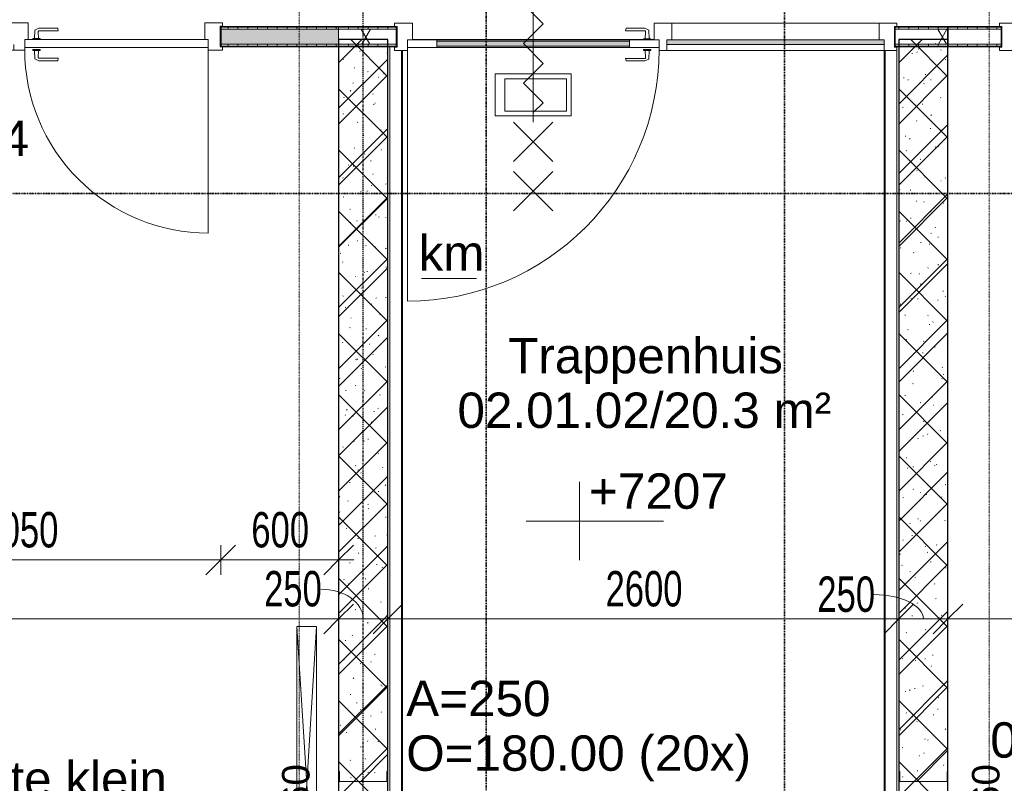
# Model space of a CAD drawing. Header units: millimetres. Extents: x -80560 to 110805, y -11020 to 52719.
# Tile 24 of 182: x 49347 to 54356, y 14303 to 18186. Entities that reach past the tile are written whole.
import ezdxf

# ---------------------------------------------------------------- set-up
doc = ezdxf.new("R2010")
doc.units = ezdxf.units.MM
doc.linetypes.add('CENTER2', pattern=[20, 8, -4, 4, -4])
doc.linetypes.add('DASHDOT2', pattern=[8, 4, -2, 0, -2])
for name, color, linetype, lineweight in [('A-ANNO-DIMS', 211, 'Continuous', 9), ('A-ANNO-DIMS-100', 211, 'Continuous', 9), ('A-ANNO-NOTE', 131, 'Continuous', 18), ('A-AREA-IDEN', 2, 'Continuous', 9), ('A-DETL', 90, 'Continuous', 18), ('A-DETL-GENF', 92, 'Continuous', 18), ('A-DOOR', 31, 'Continuous', 18), ('A-FLOR', 192, 'Continuous', 18), ('A-FLOR-OTLN', 51, 'Continuous', 18), ('A-GLAZ', 151, 'Continuous', 18), ('A-GLAZ-IDEN', 152, 'Continuous', 18), ('A-WALL', 113, 'Continuous', 35), ('A-WALL-PATT', 111, 'Continuous', 35), ('E-ELEC-EQPM', 71, 'Continuous', 18), ('G-ANNO-DIMS', 111, 'Continuous', 9), ('G-ANNO-SYMB', 111, 'Continuous', 9), ('G-ANNO-TEXT', 231, 'Continuous', 9), ('I-WALL', 2, 'Continuous', 18), ('S-GRID', 1, 'Continuous', 9), ('S-STRS-IDEN', 31, 'Continuous', 18)]:
    doc.layers.add(name, color=color, linetype=linetype, lineweight=lineweight)
doc.styles.add('Arial', font='arial.ttf', dxfattribs={"height": 180})
doc.styles.add('Arial_1', font='arial.ttf', dxfattribs={"height": 140})
doc.styles.add('Arial_6', font='arial.ttf', dxfattribs={"width": 0.7, "height": 180})
doc.dimstyles.new('n3o_1_8', dxfattribs={"dimscale": 304.8, "dimtxt": 183.646692, "dimasz": 0.492126, "dimexe": 0.246063, "dimexo": 0.0625, "dimgap": 0.032808, "dimtad": 1, "dimdec": 0, "dimdsep": 46, "dimtxsty": 'Arial_6', "dimblk1": 'OBLIQUE', "dimblk2": 'OBLIQUE', "dimsah": 1, "dimcen": 0.09, "dimdle": 0.246063, "dimazin": 0, "dimtfac": 1, "dimtdec": 4, "dimtix": 1, "dimtmove": 0, "dimatfit": 3, "dimfxl": 0.246063, "dimfxlon": 1, "dimtvp": 1, "dimtolj": 1, "dimtzin": 0, "dimarcsym": 2})
doc.dimstyles.new('n3o_1_8_1', dxfattribs={"dimscale": 304.8, "dimtxt": 183.646692, "dimasz": 0.492126, "dimexe": 0.246063, "dimexo": 0.0625, "dimgap": 0.032808, "dimtad": 1, "dimdec": 0, "dimdsep": 46, "dimtxsty": 'Arial_6', "dimblk1": 'OBLIQUE', "dimblk2": 'OBLIQUE', "dimsah": 1, "dimcen": 0.09, "dimdle": 0.246063, "dimazin": 0, "dimtfac": 1, "dimtdec": 4, "dimtix": 1, "dimtmove": 1, "dimatfit": 3, "dimfxl": 0.246063, "dimfxlon": 1, "dimtvp": 1, "dimtolj": 1, "dimtzin": 0, "dimarcsym": 2})
doc.dimstyles.new('n3o_1_8_3', dxfattribs={"dimscale": 304.8, "dimtxt": 183.646692, "dimasz": 0.492126, "dimexe": 0.246063, "dimexo": 0.0625, "dimgap": 0.032808, "dimtad": 1, "dimdec": 0, "dimdsep": 46, "dimtxsty": 'Arial_6', "dimblk1": 'OBLIQUE', "dimblk2": 'OBLIQUE', "dimsah": 1, "dimcen": 0.09, "dimdle": 0.246063, "dimazin": 0, "dimtfac": 1, "dimtdec": 4, "dimtix": 1, "dimtmove": 0, "dimatfit": 3, "dimfxl": 0.246063, "dimfxlon": 1, "dimtvp": 1, "dimtolj": 1, "dimtzin": 0, "dimarcsym": 2})
pattern_1 = [(45, (0, 0), (-176.7767, 176.7767), []), (17, (0, 0), (51.37877, 156.87645), [3.353, -159.647, 3.353, -88.647, -134]), (17, (0, 0), (51.37877, 156.87645), [-255, 3.353, -130.647]), (48, (0, 0), (-36.014, 160.26226), [3.353, -158.647, 3.353, -160.647, -132]), (48, (0, 0), (-36.014, 160.26226), [-326, 3.353, -128.647]), (71, (0, 0), (-94.825, 133.12483), [3.353, -156.647, 3.353, -87.247, -131]), (71, (0, 0), (-94.825, 133.12483), [-250.6, 3.353, -127.647])]
pattern_2 = [(90, (55418.57, 18050), (-50, -1e-13), [])]
pattern_3 = [(60, (24894.82, 0), (-274.963, 158.75), []), (120, (24894.82, 0), (-274.963, -158.75), [])]
pattern_4 = [(270, (46107.32, 18150), (50, 2e-13), [])]
pattern_5 = [(90, (52519.82, 18050), (-50, -2e-13), [])]

# ---------------------------------------------------------------- blocks, each defined once
blk = doc.blocks.new('19112_SW_LeonardoCollege_R2020_rvt-1-DO_02 tweede verdieping')
at = {"layer": 'A-WALL-PATT', "lineweight": 5}
h = blk.add_hatch(dxfattribs=at)
h.set_pattern_fill('FP_172', color=10, angle=45, style=0, pattern_type=2)
h.set_pattern_definition([(135, (26325, 14167.5), (-155.563, -155.563), []), (225, (26325, 14167.5), (155.563, -155.563), [])])
h.paths.add_polyline_path([(26325, 10250), (26325, 18085), (26075, 18085), (26075, 10250), (26238.4, 10250)], flags=0)
h = blk.add_hatch(dxfattribs=at)
h.set_pattern_fill('FP_173', color=10, angle=45, style=0, pattern_type=2)
h.set_pattern_definition([(135, (29175, 14167.5), (-155.563, -155.563), []), (225, (29175, 14167.5), (155.563, -155.563), [])])
h.paths.add_polyline_path([(29175, 10250), (29175, 18085), (28925, 18085), (28925, 10250), (29028.3, 10250)], flags=0)
at = {"layer": 'A-FLOR', "color": 250, "lineweight": 9}
for p, q in [((27626.5, 18085), (26450, 18085)), ((27680, 18085), (27663.5, 18085))]:
    blk.add_line(p, q, dxfattribs=at)
at = {"layer": 'I-WALL', "color": 50, "lineweight": 25}
for p, q in [((26075, 18085), (26075, 10250)), ((26325, 18085), (26075, 18085)), ((26325, 10250), (26325, 18085)), ((28925, 18085), (28925, 10250)), ((29175, 18085), (28925, 18085)), ((29175, 10250), (29175, 18085))]:
    blk.add_line(p, q, dxfattribs=at)
blk = doc.blocks.new('95251-Leonardo College Leiden_rvt-1-DO_02 tweede verdieping')
at = {"layer": 'A-WALL-PATT', "lineweight": 9}
h = blk.add_hatch(dxfattribs=at)
h.set_pattern_fill('FP_187', color=55, style=0, pattern_type=2)
h.set_pattern_definition(pattern_1)
h.paths.add_polyline_path([(26200, 14312.5), (26320, 14312.5), (26320, 14362.5), (26325, 14362.5), (26325, 18085), (26075, 18085), (26075, 14362.5), (26080, 14362.5), (26080, 14312.5), (26091.6, 14312.5)], flags=0)
h = blk.add_hatch(dxfattribs=at)
h.set_pattern_fill('FP_187', color=55, style=0, pattern_type=2)
h.set_pattern_definition(pattern_1)
h.paths.add_polyline_path([(29050, 14312.5), (29170, 14312.5), (29170, 14362.5), (29175, 14362.5), (29175, 18085), (28925, 18085), (28925, 14362.5), (28930, 14362.5), (28930, 14312.5), (29028.3, 14312.5)], flags=0)
at = {"layer": 'A-WALL', "color": 130, "lineweight": 5}
for p, q in [((26075, 18085), (26075, 14362.5)), ((26325, 18085), (26075, 18085)), ((26325, 14362.5), (26325, 18085)), ((28925, 18085), (28925, 14362.5)), ((29175, 18085), (28925, 18085)), ((29175, 14362.5), (29175, 18085)), ((26075, 14362.5), (26080, 14362.5)), ((26080, 14362.5), (26080, 14312.5)), ((26320, 14312.5), (26320, 14362.5)), ((26320, 14362.5), (26325, 14362.5)), ((28925, 14362.5), (28930, 14362.5)), ((28930, 14362.5), (28930, 14312.5)), ((29170, 14312.5), (29170, 14362.5)), ((29170, 14362.5), (29175, 14362.5)), ((26080, 14312.5), (26320, 14312.5)), ((28930, 14312.5), (29170, 14312.5))]:
    blk.add_line(p, q, dxfattribs=at)
blk = doc.blocks.new('32_n3o_deur_enkel - 90x139_17_K_930_2410x1080_deur vv glasstrook_Deur_ extra kierdichting en valdorpel-34136963-DO_02 tweede verdieping')
at = {"layer": 'A-GLAZ'}
for p, q in [((-540, 69.5), (-450, 69.5)), ((-540, 52.5), (-540, 69.5)), ((-528, 52.5), (-540, 52.5)), ((-528, -52.5), (-528, 52.5)), ((-450, 69.5), (-450, -15.5)), ((450, 69.5), (540, 69.5)), ((450, -15.5), (450, 69.5)), ((528, 52.5), (528, -52.5)), ((540, 52.5), (528, 52.5)), ((540, 69.5), (540, 52.5)), ((-540, -52.5), (-528, -52.5)), ((-540, -69.5), (-540, -52.5)), ((-467, -69.5), (-540, -69.5)), ((-467, -55.5), (-467, -69.5)), ((467, -69.5), (467, -55.5)), ((540, -69.5), (467, -69.5)), ((528, -52.5), (540, -52.5)), ((540, -52.5), (540, -69.5))]:
    blk.add_line(p, q, dxfattribs=at)
blk = doc.blocks.new('32_n3o_deur_enkel met zijlicht - 90x139_17_K_930_2410x2070_deur glasstrook-33349589-DO_02 tweede verdieping')
at = {"layer": 'A-GLAZ'}
for p, q in [((-1035, 70), (-945, 70)), ((-1035, 53), (-1035, 70)), ((-1023, 53), (-1035, 53)), ((-1023, -52), (-1023, 53)), ((-945, 70), (-945, -15)), ((-45, 70), (-945, 70)), ((-45, 70), (45, 70)), ((-45, -15), (-45, 70)), ((45, 70), (45, -15)), ((945, 70), (1035, 70)), ((945, -15), (945, 70)), ((1023, 53), (1023, -52)), ((1035, 53), (1023, 53)), ((1035, 70), (1035, 53)), ((-962, -39), (-962, -69)), ((-28, -69), (-28, -39)), ((-1035, -52), (-1023, -52)), ((-1035, -69), (-1035, -52)), ((-962, -69), (-1035, -69)), ((-962, -69), (-28, -69)), ((28, -69), (-28, -69)), ((28, -55), (28, -69)), ((962, -69), (962, -55)), ((1035, -69), (962, -69)), ((1023, -52), (1035, -52)), ((1035, -52), (1035, -69))]:
    blk.add_line(p, q, dxfattribs=at)
blk = doc.blocks.new('30_n3o_deur_dicht - 40mm_draai_LS-31987325-DO_02 tweede verdieping')
at = {"layer": 'A-DOOR'}
for p, q in [((-934, -40), (-934, 0)), ((-934, 0), (0, 0)), ((0, 0), (0, -40)), ((0, -40), (-934, -40))]:
    blk.add_line(p, q, dxfattribs=at)
blk = doc.blocks.new('30_n3o_beslag_deurkruk_met_schild - std-887349-DO_02 tweede verdieping')
at = {"layer": 'A-DOOR'}
for p, q in [((-7.8, 48.4), (12.7, 58)), ((12.7, 58), (108, 58)), ((108, 58), (111, 45)), ((18.5, 5), (-18.5, 5)), ((-18.5, 5), (-18.5, 0)), ((-10, 5), (-7.8, 48.4)), ((8.3, 39.7), (10, 5)), ((111, 45), (13.3, 45)), ((18.5, 0), (18.5, 5))]:
    blk.add_line(p, q, dxfattribs=at)
at = {"layer": 'A-DOOR', "flags": 128}
blk.add_lwpolyline([(13.3, 45), (11.3, 44.6), (9.6, 43.4), (8.6, 41.7), (8.3, 39.7)], dxfattribs=at)
blk = doc.blocks.new('30_n3o_beslag_deurkruk_met_schild - std-V364-DO_02 tweede verdieping')
at = {"layer": 'A-DOOR'}
for p, q in [((18.5, 0), (-18.5, 0)), ((-18.5, 0), (-18.5, -5)), ((18.5, -5), (18.5, 0)), ((-18.5, -5), (18.5, -5)), ((-7.8, -48.4), (-10, -5)), ((12.7, -58), (-7.8, -48.4)), ((10, -5), (8.3, -39.7)), ((13.3, -45), (111, -45)), ((111, -45), (108, -58)), ((108, -58), (12.7, -58))]:
    blk.add_line(p, q, dxfattribs=at)
at = {"layer": 'A-DOOR', "flags": 128}
blk.add_lwpolyline([(8.3, -39.7), (8.6, -41.7), (9.6, -43.4), (11.3, -44.6), (13.3, -45)], dxfattribs=at)
blk = doc.blocks.new('00_n3o_symbool_swingangle - std-31756284-DO_02 tweede verdieping')
at = {"layer": 'A-DOOR'}
blk.add_line((-415, 10), (-415, 944), dxfattribs=at)
blk.add_arc((-415, 10), 934, 360, 90, dxfattribs=at)
blk = doc.blocks.new('32_n3o_deur_enkel met zijlicht - 90x139_17_K_980_2410x2555_deur volglas_60 min_zs_noodtrap-34330677-DO_02 tweede verdieping')
at = {"layer": 'A-GLAZ'}
for p, q in [((-1212.5, 69.5), (-1277.5, 69.5)), ((-1277.5, 69.5), (-1277.5, 52.5)), ((-1277.5, 52.5), (-1265.5, 52.5)), ((-1265.5, 52.5), (-1265.5, -52.5)), ((-1212.5, 39.5), (-1212.5, 69.5)), ((-1212.5, 69.5), (-107.5, 69.5)), ((-67.5, 69.5), (-107.5, 69.5)), ((-107.5, 69.5), (-107.5, 39.5)), ((-67.5, 55.5), (-67.5, 69.5)), ((1277.5, 69.5), (1212.5, 69.5)), ((1212.5, 69.5), (1212.5, 55.5)), ((1265.5, -52.5), (1265.5, 52.5)), ((1265.5, 52.5), (1277.5, 52.5)), ((1277.5, 52.5), (1277.5, 69.5)), ((-1187.5, -69.5), (-1187.5, 15.5)), ((-132.5, 15.5), (-132.5, -69.5)), ((-42.5, -69.5), (-42.5, 15.5)), ((1187.5, 15.5), (1187.5, -69.5)), ((-1265.5, -52.5), (-1277.5, -52.5)), ((-1277.5, -52.5), (-1277.5, -69.5)), ((-1277.5, -69.5), (-1187.5, -69.5)), ((-132.5, -69.5), (-1187.5, -69.5)), ((-132.5, -69.5), (-42.5, -69.5)), ((1187.5, -69.5), (1277.5, -69.5)), ((1277.5, -52.5), (1265.5, -52.5)), ((1277.5, -69.5), (1277.5, -52.5))]:
    blk.add_line(p, q, dxfattribs=at)
blk = doc.blocks.new('30_n3o_deur_glas - 40mm_draai_60min_zs_LS-33475664-DO_02 tweede verdieping')
at = {"layer": 'A-DOOR'}
blk.add_hatch(color=256, dxfattribs=at).paths.add_polyline_path([(-150, 32), (-1130, 32), (-1130, 8), (-150, 8)], flags=0)
for p, q in [((-833.8, 174.2), (-833.8, 387.5)), ((-833.8, 387.5), (-446.2, 387.5)), ((-808.8, 199.2), (-808.8, 362.5)), ((-808.8, 362.5), (-496.2, 362.5)), ((-496.2, 362.5), (-496.2, 199.2)), ((-446.2, 387.5), (-446.2, 174.2)), ((-446.2, 174.2), (-833.8, 174.2)), ((-496.2, 199.2), (-808.8, 199.2)), ((-1130, 40), (-1280, 40)), ((-1280, 40), (-1280, 0)), ((-1280, 0), (-1130, 0)), ((-1130, 0), (-1130, 40)), ((-1130, 40), (-150, 40)), ((-150, 32), (-1130, 32)), ((-1130, 32), (-1130, 8)), ((-1130, 8), (-150, 8)), ((-150, 0), (-1130, 0)), ((0, 40), (-150, 40)), ((-150, 40), (-150, 0)), ((-150, 8), (-150, 32)), ((-150, 0), (0, 0)), ((0, 0), (0, 40))]:
    blk.add_line(p, q, dxfattribs=at)
blk = doc.blocks.new('30_n3o_beslag_deurkruk_met_schild - std-875116-DO_02 tweede verdieping')
at = {"layer": 'A-DOOR'}
for p, q in [((-18.5, 0), (-18.5, -5)), ((18.5, -5), (18.5, 0)), ((-18.5, -5), (18.5, -5)), ((-7.8, -48.4), (-10, -5)), ((12.7, -58), (-7.8, -48.4)), ((10, -5), (8.3, -39.7)), ((13.3, -45), (111, -45)), ((111, -45), (108, -58)), ((108, -58), (12.7, -58))]:
    blk.add_line(p, q, dxfattribs=at)
at = {"layer": 'A-DOOR', "flags": 128}
blk.add_lwpolyline([(8.3, -39.7), (8.6, -41.7), (9.6, -43.4), (11.3, -44.6), (13.3, -45)], dxfattribs=at)
blk = doc.blocks.new('30_n3o_beslag_deurkruk_met_schild - std-V363-DO_02 tweede verdieping')
at = {"layer": 'A-DOOR'}
for p, q in [((-7.8, 48.4), (12.7, 58)), ((12.7, 58), (108, 58)), ((108, 58), (111, 45)), ((18.5, 5), (-18.5, 5)), ((-18.5, 5), (-18.5, 0)), ((-10, 5), (-7.8, 48.4)), ((8.3, 39.7), (10, 5)), ((111, 45), (13.3, 45)), ((18.5, 0), (18.5, 5)), ((-18.5, 0), (18.5, 0))]:
    blk.add_line(p, q, dxfattribs=at)
at = {"layer": 'A-DOOR', "flags": 128}
blk.add_lwpolyline([(13.3, 45), (11.3, 44.6), (9.6, 43.4), (8.6, 41.7), (8.3, 39.7)], dxfattribs=at)
blk = doc.blocks.new('00_n3o_symbool_swingangle - std-33475685-DO_02 tweede verdieping')
at = {"layer": 'A-DOOR'}
blk.add_line((-415, -10), (-415, -1290), dxfattribs=at)
blk.add_arc((-415, -10), 1280, 270, 0, dxfattribs=at)
blk = doc.blocks.new('82_apparaat_rechthoekig_met clearance - Digiboard-30664863-DO_02 tweede verdieping')
at = {"layer": 'E-ELEC-EQPM'}
for p, q in [((-50, -800), (-50, 800)), ((-50, 800), (50, 800)), ((-50, -800), (-50, 800)), ((-50, 800), (50, 800)), ((50, 800), (-50, -800)), ((-50, 800), (50, -800)), ((50, 800), (-50, 800)), ((-50, 800), (-50, -800)), ((50, 800), (50, -800)), ((50, 800), (50, -800)), ((50, -800), (50, 800)), ((50, -800), (-50, -800)), ((50, -800), (-50, -800)), ((-50, -800), (50, -800))]:
    blk.add_line(p, q, dxfattribs=at)
blk = doc.blocks.new('30_n3o_raam_vast - 24mm-33475654-DO_02 tweede verdieping')
at = {"layer": 'A-DOOR'}
blk.add_hatch(color=256, dxfattribs=at).paths.add_polyline_path([(-989.6, 24), (-1105, 24), (-1105, 0), (0, 0), (0, 24), (-402.3, 24)], flags=0)
for p, q in [((0, 24), (-1105, 24)), ((-1105, 24), (-1105, 0)), ((-1105, 0), (0, 0)), ((0, 0), (0, 24))]:
    blk.add_line(p, q, dxfattribs=at)
blk = doc.blocks.new('01_n3o_symbool_lijn_met_tekst - brandwerend_B60-31157474-DO_02 tweede verdieping')
at = {"layer": 'A-DETL-GENF', "color": 3, "linetype": 'DASHDOT2'}
blk.add_line((0, 0), (8362.5, 0), dxfattribs=at)
blk = doc.blocks.new('DIMBLOCK300-DO_02 tweede verdieping')
at = {"layer": 'A-ANNO-DIMS-100'}
for p, q in [((45744.8, 15138.6), (45819.8, 15213.6)), ((45744.8, 15213.6), (45744.8, 15063.6)), ((45744.8, 15138.6), (45744.8, 15213.6)), ((50969.8, 15138.6), (51044.8, 15213.6)), ((50969.8, 15213.6), (50969.8, 15063.6)), ((50969.8, 15138.6), (50969.8, 15213.6)), ((45744.8, 15138.6), (45669.8, 15063.6)), ((45744.8, 15138.6), (50969.8, 15138.6)), ((50969.8, 15138.6), (50894.8, 15063.6))]:
    blk.add_line(p, q, dxfattribs=at)
at = {"layer": 'A-ANNO-DIMS-100', "color": 0, "insert": (48165.2, 15382.3), "char_height": 180, "width": 461.094, "attachment_point": 1, "line_spacing_factor": 0.941778, "style": 'Arial_6'}
blk.add_mtext('5225', dxfattribs=at)
blk = doc.blocks.new('_Oblique')
at = {"color": 0, "linetype": 'ByBlock', "lineweight": -2}
blk.add_line((-0.5, -0.5), (0.5, 0.5), dxfattribs=at)
blk = doc.blocks.new('DIMBLOCK301-DO_02 tweede verdieping')
at = {"layer": 'A-ANNO-DIMS-100'}
for p, q in [((50969.8, 15138.6), (51044.8, 15213.6)), ((50969.8, 15213.6), (50969.8, 15063.6)), ((50969.8, 15138.6), (50969.8, 15213.6)), ((51219.8, 15138.6), (51294.8, 15213.6)), ((51219.8, 15213.6), (51219.8, 15063.6)), ((51219.8, 15138.6), (51219.8, 15213.6)), ((50969.8, 15138.6), (50894.8, 15063.6)), ((50969.8, 15138.6), (51219.8, 15138.6)), ((51219.8, 15138.6), (51144.8, 15063.6))]:
    blk.add_line(p, q, dxfattribs=at)
blk.add_ellipse((50878.9, 15138.6), major_axis=(215.9, 0), ratio=0.700527, start_param=0, end_param=1.570796, dxfattribs=at)
at = {"layer": 'A-ANNO-DIMS-100', "color": 0, "insert": (50590.7, 15382.3), "char_height": 180, "width": 345.821, "attachment_point": 1, "line_spacing_factor": 0.941778, "style": 'Arial_6'}
blk.add_mtext('250', dxfattribs=at)
blk = doc.blocks.new('DIMBLOCK302-DO_02 tweede verdieping')
at = {"layer": 'A-ANNO-DIMS-100'}
for p, q in [((51219.8, 15138.6), (51294.8, 15213.6)), ((51219.8, 15213.6), (51219.8, 15063.6)), ((51219.8, 15138.6), (51219.8, 15213.6)), ((53819.8, 15138.6), (53894.8, 15213.6)), ((53819.8, 15213.6), (53819.8, 15063.6)), ((53819.8, 15138.6), (53819.8, 15213.6)), ((51219.8, 15138.6), (51144.8, 15063.6)), ((51219.8, 15138.6), (53819.8, 15138.6)), ((53819.8, 15138.6), (53744.8, 15063.6))]:
    blk.add_line(p, q, dxfattribs=at)
at = {"layer": 'A-ANNO-DIMS-100', "color": 0, "insert": (52327.7, 15382.3), "char_height": 180, "width": 461.094, "attachment_point": 1, "line_spacing_factor": 0.941778, "style": 'Arial_6'}
blk.add_mtext('2600', dxfattribs=at)
blk = doc.blocks.new('DIMBLOCK303-DO_02 tweede verdieping')
at = {"layer": 'A-ANNO-DIMS-100'}
for p, q in [((53819.8, 15138.6), (53894.8, 15213.6)), ((53819.8, 15213.6), (53819.8, 15063.6)), ((53819.8, 15138.6), (53819.8, 15213.6)), ((54069.8, 15138.6), (54144.8, 15213.6)), ((54069.8, 15213.6), (54069.8, 15063.6)), ((54069.8, 15138.6), (54069.8, 15213.6)), ((53819.8, 15138.6), (53744.8, 15063.6)), ((53819.8, 15138.6), (54069.8, 15138.6)), ((54069.8, 15138.6), (53994.8, 15063.6))]:
    blk.add_line(p, q, dxfattribs=at)
blk.add_ellipse((53693.3, 15138.6), major_axis=(251.5, 0), ratio=0.491459, start_param=0, end_param=1.570796, dxfattribs=at)
at = {"layer": 'A-ANNO-DIMS-100', "color": 0, "insert": (53405.1, 15354.6), "char_height": 180, "width": 345.821, "attachment_point": 1, "line_spacing_factor": 0.941778, "style": 'Arial_6'}
blk.add_mtext('250', dxfattribs=at)
blk = doc.blocks.new('DIMBLOCK304-DO_02 tweede verdieping')
at = {"layer": 'A-ANNO-DIMS-100'}
for p, q in [((54069.8, 15138.6), (54144.8, 15213.6)), ((54069.8, 15213.6), (54069.8, 15063.6)), ((54069.8, 15138.6), (54069.8, 15213.6)), ((55182.3, 15138.6), (55257.3, 15213.6)), ((55182.3, 15063.6), (55182.3, 15213.6)), ((54069.8, 15138.6), (53994.8, 15063.6)), ((54069.8, 15138.6), (55182.3, 15138.6)), ((55182.3, 15138.6), (55107.3, 15063.6)), ((55182.3, 15138.6), (55182.3, 15063.6))]:
    blk.add_line(p, q, dxfattribs=at)
at = {"layer": 'A-ANNO-DIMS-100', "color": 0, "insert": (54433.9, 15382.3), "char_height": 180, "width": 461.094, "attachment_point": 1, "line_spacing_factor": 0.941778, "style": 'Arial_6'}
blk.add_mtext('1113', dxfattribs=at)
blk = doc.blocks.new('Spot Elevations - default-305554-DO_02 tweede verdieping')
at = {"layer": 'G-ANNO-DIMS'}
for p, q in [((0, 2), (0, -2)), ((4.277, 0), (-2.723, 0))]:
    blk.add_line(p, q, dxfattribs=at)
blk = doc.blocks.new('DIMBLOCK499-DO_02 tweede verdieping')
at = {"layer": 'A-ANNO-DIMS-100'}
for p, q in [((48319.8, 15438.6), (48394.8, 15513.6)), ((48319.8, 15513.6), (48319.8, 15363.6)), ((48319.8, 15438.6), (48319.8, 15513.6)), ((50369.8, 15438.6), (50444.8, 15513.6)), ((50369.8, 15513.6), (50369.8, 15363.6)), ((50369.8, 15438.6), (50369.8, 15513.6)), ((48319.8, 15438.6), (48244.8, 15363.6)), ((48319.8, 15438.6), (50369.8, 15438.6)), ((50369.8, 15438.6), (50294.8, 15363.6))]:
    blk.add_line(p, q, dxfattribs=at)
at = {"layer": 'A-ANNO-DIMS-100', "color": 0, "insert": (49152.7, 15682.3), "char_height": 180, "width": 461.094, "attachment_point": 1, "line_spacing_factor": 0.941778, "style": 'Arial_6'}
blk.add_mtext('2050', dxfattribs=at)
blk = doc.blocks.new('DIMBLOCK500-DO_02 tweede verdieping')
at = {"layer": 'A-ANNO-DIMS-100'}
for p, q in [((50369.8, 15438.6), (50444.8, 15513.6)), ((50369.8, 15513.6), (50369.8, 15363.6)), ((50369.8, 15438.6), (50369.8, 15513.6)), ((50969.8, 15438.6), (51044.8, 15513.6)), ((50969.8, 15513.6), (50969.8, 15363.6)), ((50969.8, 15438.6), (50969.8, 15513.6)), ((50369.8, 15438.6), (50294.8, 15363.6)), ((50369.8, 15438.6), (51044.8, 15438.6)), ((50969.8, 15438.6), (50894.8, 15363.6))]:
    blk.add_line(p, q, dxfattribs=at)
at = {"layer": 'A-ANNO-DIMS-100', "color": 0, "insert": (50525.7, 15682.3), "char_height": 180, "width": 345.821, "attachment_point": 1, "line_spacing_factor": 0.941778, "style": 'Arial_6'}
blk.add_mtext('600', dxfattribs=at)

msp = doc.modelspace()

# ---------------------------------------------------------------- hatches: boundary and pattern name
at = {"layer": 'A-WALL-PATT', "lineweight": 5}
h = msp.add_hatch(color=256, dxfattribs=at)
h.paths.add_polyline_path([(50692.7, 18062.5), (50969.8, 18062.5), (50969.8, 18137.5), (50369.8, 18137.5), (50369.8, 18062.5)], flags=0)
h.paths.add_polyline_path([(47756, 18062.5), (48319.8, 18062.5), (48319.8, 18137.5), (47404.8, 18137.5), (47404.8, 18062.5)], flags=0)
h.paths.add_polyline_path([(45044.8, 18062.5), (46344.8, 18062.5), (46344.8, 18137.5), (45044.8, 18137.5)], flags=0)
h.paths.add_polyline_path([(42994.8, 18062.5), (42994.8, 18137.5), (41232.3, 18137.5), (41232.3, 18062.5), (41882.6, 18062.5)], flags=0)
at = {"layer": 'A-WALL-PATT', "lineweight": 18}
h = msp.add_hatch(dxfattribs=at)
h.set_pattern_fill('FP_92', color=256, angle=-270, style=0, pattern_type=2)
h.set_pattern_definition(pattern_4)
h.paths.add_polyline_path([(50969.8, 18137.5), (50969.8, 18150), (50369.8, 18150), (50369.8, 18137.5), (50692.7, 18137.5)], flags=0)
h.paths.add_polyline_path([(47404.8, 18137.5), (48319.8, 18137.5), (48319.8, 18150), (47404.8, 18150)], flags=0)
h.paths.add_polyline_path([(46344.8, 18137.5), (46344.8, 18150), (45044.8, 18150), (45044.8, 18137.5)], flags=0)
h.paths.add_polyline_path([(41295.2, 18137.5), (42994.8, 18137.5), (42994.8, 18150), (41244.8, 18150), (41244.8, 18137.5)], flags=0)
h = msp.add_hatch(dxfattribs=at)
h.set_pattern_fill('FP_98', color=256, angle=90, style=0, pattern_type=2)
h.set_pattern_definition(pattern_5)
h.paths.add_polyline_path([(53923.1, 18137.5), (54069.8, 18137.5), (54069.8, 18150), (53799.8, 18150), (53799.8, 18137.5)], flags=0)
h.paths.add_polyline_path([(51264.8, 18137.5), (51264.8, 18150), (50969.8, 18150), (50969.8, 18137.5)], flags=0)
h = msp.add_hatch(dxfattribs=at)
h.set_pattern_fill('FP_2', color=256, style=0, pattern_type=2)
h.set_pattern_definition(pattern_3)
h.paths.add_polyline_path([(51264.8, 18062.5), (51264.8, 18137.5), (50969.8, 18137.5), (50969.8, 18062.5)], flags=0)
h.paths.add_polyline_path([(54069.8, 18062.5), (54069.8, 18137.5), (53799.8, 18137.5), (53799.8, 18062.5), (53923.1, 18062.5)], flags=0)
h = msp.add_hatch(dxfattribs=at)
h.set_pattern_fill('FP_24', color=256, angle=90, style=0, pattern_type=2)
h.set_pattern_definition(pattern_2)
h.paths.add_polyline_path([(56767.3, 18137.5), (56767.3, 18150), (56602.3, 18150), (56602.3, 18137.5), (56754.8, 18137.5)], flags=0)
h.paths.add_polyline_path([(55402.3, 18137.5), (55542.3, 18137.5), (55542.3, 18150), (55402.3, 18150)], flags=0)
h.paths.add_polyline_path([(54342.3, 18137.5), (54342.3, 18150), (54069.8, 18150), (54069.8, 18137.5), (54216.8, 18137.5)], flags=0)
h = msp.add_hatch(dxfattribs=at)
h.set_pattern_fill('FP_2', color=256, style=0, pattern_type=2)
h.set_pattern_definition(pattern_3)
h.paths.add_polyline_path([(54069.8, 18062.5), (54342.3, 18062.5), (54342.3, 18137.5), (54069.8, 18137.5)], flags=0)
h.paths.add_polyline_path([(55509.8, 18062.5), (55542.3, 18062.5), (55542.3, 18137.5), (55402.3, 18137.5), (55402.3, 18062.5), (55497.3, 18062.5)], flags=0)
h.paths.add_polyline_path([(56647.3, 18062.5), (56742.3, 18062.5), (56742.3, 18137.5), (56602.3, 18137.5), (56602.3, 18062.5)], flags=0)
h = msp.add_hatch(dxfattribs=at)
h.set_pattern_fill('FP_92', color=256, angle=-270, style=0, pattern_type=2)
h.set_pattern_definition(pattern_4)
h.paths.add_polyline_path([(48319.8, 18050), (48319.8, 18062.5), (47404.8, 18062.5), (47404.8, 18050), (47756, 18050)], flags=0)
h.paths.add_polyline_path([(50969.8, 18050), (50969.8, 18062.5), (50369.8, 18062.5), (50369.8, 18050), (50692.7, 18050)], flags=0)
h.paths.add_polyline_path([(45657.3, 18050), (45657.3, 18062.5), (45044.8, 18062.5), (45044.8, 18050), (45644.8, 18050)], flags=0)
h.paths.add_polyline_path([(46344.8, 18050), (46344.8, 18062.5), (45732.3, 18062.5), (45732.3, 18050), (45744.8, 18050)], flags=0)
h.paths.add_polyline_path([(42994.8, 18050), (42994.8, 18062.5), (41244.8, 18062.5), (41244.8, 18050), (41882.6, 18050)], flags=0)
h = msp.add_hatch(dxfattribs=at)
h.set_pattern_fill('FP_98', color=256, angle=90, style=0, pattern_type=2)
h.set_pattern_definition(pattern_5)
h.paths.add_polyline_path([(53923.1, 18050), (54069.8, 18050), (54069.8, 18062.5), (53799.8, 18062.5), (53799.8, 18050)], flags=0)
h.paths.add_polyline_path([(51264.8, 18050), (51264.8, 18062.5), (50969.8, 18062.5), (50969.8, 18050)], flags=0)
h = msp.add_hatch(dxfattribs=at)
h.set_pattern_fill('FP_24', color=256, angle=90, style=0, pattern_type=2)
h.set_pattern_definition(pattern_2)
h.paths.add_polyline_path([(56647.3, 18050), (56647.3, 18062.5), (56602.3, 18062.5), (56602.3, 18050), (56634.8, 18050)], flags=0)
h.paths.add_polyline_path([(55422.3, 18050), (55434.8, 18050), (55434.8, 18062.5), (55402.3, 18062.5), (55402.3, 18050)], flags=0)
h.paths.add_polyline_path([(55509.8, 18050), (55542.3, 18050), (55542.3, 18062.5), (55509.8, 18062.5)], flags=0)
h.paths.add_polyline_path([(54069.8, 18050), (54342.3, 18050), (54342.3, 18062.5), (54069.8, 18062.5)], flags=0)

# ---------------------------------------------------------------- linework, layer by layer
at = {"layer": 'A-ANNO-NOTE', "lineweight": 9}
for p, q in [((51959.8, 18464.5), (51959.8, 17664.5)), ((51959.8, 18464.5), (51959.8, 17664.5)), ((52009.9, 18164.6), (51909.8, 18264.7)), ((51909.8, 18064.5), (52009.9, 18164.6)), ((51909.8, 18064.5), (52009.9, 17964.4)), ((52009.9, 17964.4), (51909.8, 17864.3)), ((51909.8, 17864.3), (52009.9, 17764.2)), ((52009.9, 17764.2), (51959.8, 17714.2)), ((52059.8, 17464.5), (51859.8, 17664.5)), ((51859.8, 17464.5), (52059.8, 17664.5)), ((52059.8, 17214.5), (51859.8, 17414.5)), ((51859.8, 17214.5), (52059.8, 17414.5))]:
    msp.add_line(p, q, dxfattribs=at)
at = {"layer": 'A-DETL'}
msp.add_line((51391.8, 16869.6), (51671.8, 16869.6), dxfattribs=at)
at = {"layer": 'A-FLOR'}
for p, q in [((52521.3, 18085), (51344.8, 18085)), ((52574.8, 18085), (52558.3, 18085))]:
    msp.add_line(p, q, dxfattribs=at)
at = {"layer": 'A-FLOR-OTLN'}
for p, q in [((51264.8, 18085), (51266.8, 18085)), ((53797.8, 18085), (53799.8, 18085)), ((51229.8, 14230), (51229.8, 18050)), ((53809.8, 18050), (53809.8, 18047.5)), ((51289.8, 14230), (51289.8, 18030.5)), ((51294.8, 14230), (51294.8, 18030.5)), ((53744.8, 18030.5), (53744.8, 14230)), ((53749.8, 18030.5), (53749.8, 14230)), ((53809.8, 18030.5), (53809.8, 14230))]:
    msp.add_line(p, q, dxfattribs=at)
at = {"layer": 'A-WALL', "lineweight": 18}
for p, q in [((50969.8, 18137.5), (50369.8, 18137.5)), ((50969.8, 18062.5), (50969.8, 18137.5)), ((50969.8, 18137.5), (51264.8, 18137.5)), ((50969.8, 18137.5), (50969.8, 18062.5)), ((53799.8, 18137.5), (54069.8, 18137.5)), ((54069.8, 18137.5), (54342.3, 18137.5)), ((50969.8, 18062.5), (50369.8, 18062.5)), ((50969.8, 18062.5), (51264.8, 18062.5)), ((53799.8, 18062.5), (54069.8, 18062.5)), ((54069.8, 18062.5), (54342.3, 18062.5))]:
    msp.add_line(p, q, dxfattribs=at)
at = {"layer": 'G-ANNO-SYMB', "linetype": 'DASHDOT2', "lineweight": 35}
for p, q in [((51719.6, 18410.4), (51719.6, 9106.7)), ((53238.2, 18430.2), (53238.2, 9121)), ((33930.3, 17302.3), (90250.9, 17302.3))]:
    msp.add_line(p, q, dxfattribs=at)
at = {"layer": 'I-WALL', "lineweight": 35}
for p, q in [((50969.8, 18150), (50369.8, 18150)), ((50369.8, 18150), (50369.8, 18050)), ((51264.8, 18150), (50969.8, 18150)), ((51264.8, 18050), (51264.8, 18150)), ((54069.8, 18150), (53799.8, 18150)), ((53799.8, 18150), (53799.8, 18050)), ((54342.3, 18150), (54069.8, 18150)), ((54069.8, 18150), (54069.8, 18050)), ((54069.8, 18050), (54069.8, 18150)), ((54342.3, 18050), (54342.3, 18150)), ((50369.8, 18050), (50969.8, 18050)), ((50969.8, 18050), (51264.8, 18050)), ((53799.8, 18050), (54069.8, 18050)), ((54069.8, 18050), (54342.3, 18050))]:
    msp.add_line(p, q, dxfattribs=at)
at = {"layer": 'S-GRID', "linetype": 'CENTER2', "lineweight": 25}
msp.add_line((51094.8, 4383.3), (51094.8, 52119.1), dxfattribs=at)

# ---------------------------------------------------------------- block references
at = {"color": 250, "lineweight": 5}
for name in ['19112_SW_LeonardoCollege_R2020_rvt-1-DO_02 tweede verdieping', '95251-Leonardo College Leiden_rvt-1-DO_02 tweede verdieping']:
    msp.add_blockref(name, (24894.8, 0), dxfattribs=at)
at = {"layer": 'A-DETL-GENF', "color": 3, "linetype": 'DASHDOT2', "rotation": 90}
for p in [(50769.8, 10000), (54279.8, 10000)]:
    msp.add_blockref('01_n3o_symbool_lijn_met_tekst - brandwerend_B60-31157474-DO_02 tweede verdieping', p, dxfattribs=at)
at = {"layer": 'A-DOOR'}
for name, p in [('30_n3o_beslag_deurkruk_met_schild - std-887349-DO_02 tweede verdieping', (49432.8, 18085)), ('30_n3o_deur_dicht - 40mm_draai_LS-31987325-DO_02 tweede verdieping', (50306.8, 18085)), ('30_n3o_beslag_deurkruk_met_schild - std-V364-DO_02 tweede verdieping', (49432.8, 18035)), ('00_n3o_symbool_swingangle - std-33475685-DO_02 tweede verdieping', (51734.8, 18044.5))]:
    msp.add_blockref(name, p, dxfattribs=at)
at = {"layer": 'A-DOOR', "rotation": 180}
for name, p in [('30_n3o_beslag_deurkruk_met_schild - std-875116-DO_02 tweede verdieping', (52539.8, 18084.5)), ('30_n3o_deur_glas - 40mm_draai_60min_zs_LS-33475664-DO_02 tweede verdieping', (51319.8, 18084.5)), ('30_n3o_raam_vast - 24mm-33475654-DO_02 tweede verdieping', (52639.8, 18084.5)), ('00_n3o_symbool_swingangle - std-31756284-DO_02 tweede verdieping', (49891.8, 18045)), ('30_n3o_beslag_deurkruk_met_schild - std-V363-DO_02 tweede verdieping', (52539.8, 18034.5))]:
    msp.add_blockref(name, p, dxfattribs=at)
at = {"layer": 'A-GLAZ'}
for name, p in [('32_n3o_deur_enkel met zijlicht - 90x139_17_K_930_2410x2070_deur glasstrook-33349589-DO_02 tweede verdieping', (49344.8, 18100)), ('32_n3o_deur_enkel - 90x139_17_K_930_2410x1080_deur vv glasstrook_Deur_ extra kierdichting en valdorpel-34136963-DO_02 tweede verdieping', (54872.3, 18100))]:
    msp.add_blockref(name, p, dxfattribs=at)
at = {"layer": 'A-GLAZ', "rotation": 180}
msp.add_blockref('32_n3o_deur_enkel met zijlicht - 90x139_17_K_980_2410x2555_deur volglas_60 min_zs_noodtrap-34330677-DO_02 tweede verdieping', (52532.3, 18100), dxfattribs=at)
at = {"layer": 'E-ELEC-EQPM', "rotation": 180}
msp.add_blockref('82_apparaat_rechthoekig_met clearance - Digiboard-30664863-DO_02 tweede verdieping', (50807.3, 14300), dxfattribs=at)
at = {"layer": 'G-ANNO-DIMS', "xscale": 99.99999999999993, "yscale": 99.99999999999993, "zscale": 99.99999999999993}
msp.add_blockref('Spot Elevations - default-305554-DO_02 tweede verdieping', (52195.4, 15636.7), dxfattribs=at)

# ---------------------------------------------------------------- texts
at = {"layer": 'A-ANNO-NOTE', "color": 3, "linetype": 'DASHDOT2', "char_height": 140, "width": 408.861, "attachment_point": 1, "rotation": 90, "style": 'Arial_1'}
for insert in [(50681.8, 14052), (54191.8, 14052)]:
    msp.add_mtext('B60', dxfattribs=dict(at, insert=insert))
at = {"layer": 'A-AREA-IDEN', "char_height": 180, "attachment_point": 1, "style": 'Arial'}
for s, insert, width in [('Trappenhuis', (51832.4, 16567.8), 1643.459), ('02.01.02/20.3 m²', (51574.4, 16290), 2260.759), ('02.04.01/16.1 m²', (54284.9, 14612.9), 2260.759), ('Algemene onderwijsruimte klein', (46546.9, 14414.7), 4136.707)]:
    msp.add_mtext(s, dxfattribs=dict(at, insert=insert, width=width))
at = {"layer": 'A-GLAZ-IDEN', "lineweight": 9, "insert": (48667.7, 17672.6), "char_height": 180, "width": 865.822, "attachment_point": 1, "style": 'Arial'}
msp.add_mtext('*2.514', dxfattribs=at)
at = {"layer": 'G-ANNO-DIMS', "insert": (52243.7, 15878.9), "char_height": 180, "width": 843.994, "attachment_point": 1, "line_spacing_factor": 0.941778, "style": 'Arial'}
msp.add_mtext('+7207', dxfattribs=at)
at = {"layer": 'G-ANNO-TEXT', "color": 7, "insert": (51376.5, 17089.7), "char_height": 180, "width": 400.844, "attachment_point": 1, "style": 'Arial'}
msp.add_mtext('km', dxfattribs=at)
at = {"layer": 'S-STRS-IDEN', "lineweight": 9, "char_height": 180, "attachment_point": 1, "style": 'Arial'}
for s, insert, width in [('A=250', (51313.6, 14824.1), 881.856), ('O=180.00 (20x)', (51313.6, 14546.2), 2076.371)]:
    msp.add_mtext(s, dxfattribs=dict(at, insert=insert, width=width))

# ---------------------------------------------------------------- dimensions: what is measured, and where the dimension line sits
at = {"layer": 'A-ANNO-DIMS'}
for base, p1, p2, dimstyle, override, picture, middle in [((50369.8, 15438.6), (48319.8, 15513.6), (50369.8, 15513.6), 'n3o_1_8_3', {"dimpost": '<>', "dimfxl": 2050}, 'DIMBLOCK499-DO_02 tweede verdieping', (49344.8, 15540.5)), ((50969.8, 15438.6), (50369.8, 15513.6), (50969.8, 15513.6), 'n3o_1_8_3', {"dimpost": '<>', "dimfxl": 600}, 'DIMBLOCK500-DO_02 tweede verdieping', (50669.8, 15540.5)), ((50969.8, 15138.6), (45744.8, 15213.6), (50969.8, 15213.6), 'n3o_1_8', {"dimpost": '<>', "dimfxl": 5225}, 'DIMBLOCK300-DO_02 tweede verdieping', (48357.3, 15240.5)), ((53819.8, 15138.6), (51219.8, 15213.6), (53819.8, 15213.6), 'n3o_1_8', {"dimpost": '<>', "dimfxl": 2600}, 'DIMBLOCK302-DO_02 tweede verdieping', (52519.8, 15240.5)), ((55182.3189632, 15138.5787943), (54069.8189632, 15213.5787943), (55182.3189632, 15063.5787943), 'n3o_1_8', {"dimpost": '<>', "dimfxl": 1122.566813}, 'DIMBLOCK304-DO_02 tweede verdieping', (54626.0689632, 15240.5433242))]:
    dim = msp.add_linear_dim(base=base, p1=p1, p2=p2, dimstyle=dimstyle, override=override, dxfattribs=at)
    dim.commit()
    dim.dimension.update_dxf_attribs({"geometry": picture, "text_midpoint": middle})
for base, p1, p2, picture, middle in [((51219.8, 15138.6), (50969.8, 15213.6), (51219.8, 15213.6), 'DIMBLOCK301-DO_02 tweede verdieping', (50763.6, 15262.3)), ((54069.8, 15138.6), (53819.8, 15213.6), (54069.8, 15213.6), 'DIMBLOCK303-DO_02 tweede verdieping', (53578, 15234.6))]:
    dim = msp.add_linear_dim(base=base, p1=p1, p2=p2, dimstyle='n3o_1_8_1', override={"dimpost": '<>', "dimfxl": 250}, dxfattribs=at)
    dim.commit()
    dim.dimension.update_dxf_attribs({"geometry": picture, "text_midpoint": middle, "dimtype": 160})

doc.saveas('drawing.dxf')
